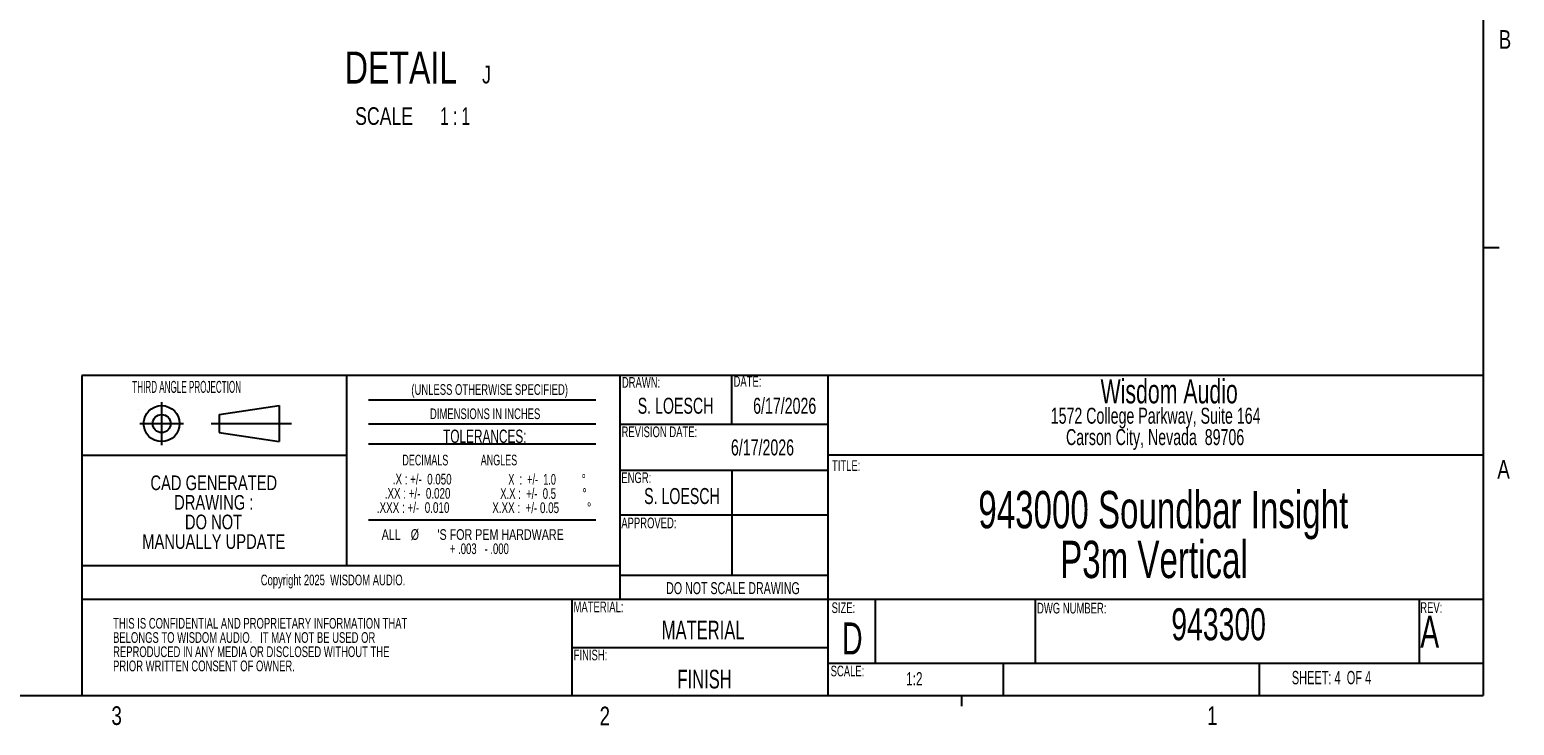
# Paper-space layout 'P3m-V' of a CAD drawing. Header units: inches. Extents: x 0.3 to 33.8, y 0.2 to 21.7.
# Tile 33 of 36: x 22.2 to 33.8, y 0.2 to 5.6. Entities that reach past the tile are written whole.
import ezdxf

# ---------------------------------------------------------------- set-up
doc = ezdxf.new("R2010")
doc.units = ezdxf.units.IN
doc.header["$MEASUREMENT"] = 0
doc.layers.add('BORDERS', color=7, linetype='Continuous')
doc.styles.add('SLDTEXTSTYLE0', font='TXT', dxfattribs={"width": 0.75})
doc.styles.add('SLDTEXTSTYLE10', font='TXT', dxfattribs={"width": 0.666667})
doc.styles.add('SLDTEXTSTYLE11', font='TXT', dxfattribs={"width": 0.65})
doc.styles.add('SLDTEXTSTYLE2', font='TXT', dxfattribs={"width": 0.503965})
doc.styles.add('SLDTEXTSTYLE3', font='TXT', dxfattribs={"width": 0.663})
doc.styles.add('SLDTEXTSTYLE4', font='TXT', dxfattribs={"width": 0.616429})
doc.styles.add('SLDTEXTSTYLE5', font='TXT', dxfattribs={"width": 0.683333})
doc.styles.add('SLDTEXTSTYLE6', font='TXT', dxfattribs={"width": 0.6875})
doc.styles.add('SLDTEXTSTYLE7', font='TXT', dxfattribs={"width": 0.691176})
doc.styles.add('SLDTEXTSTYLE8', font='TXT', dxfattribs={"width": 0.62963})
doc.styles.add('SLDTEXTSTYLE9', font='TXT', dxfattribs={"width": 0.642857})

# ---------------------------------------------------------------- blocks, each defined once
blk = doc.blocks.new('SW_NOTE_0_43')
at = {"layer": 'BORDERS', "color": 0, "attachment_point": 2, "style": 'SLDTEXTSTYLE0'}
for s, insert, char_height in [('CAD GENERATED', (0.607, 0.148), 0.11458), ('DRAWING :', (0.607, -0.005), 0.1146), ('DO NOT', (0.605, -0.158), 0.1146), ('MANUALLY UPDATE', (0.607, -0.311), 0.11458)]:
    blk.add_mtext(s, dxfattribs=dict(at, insert=insert, char_height=char_height))
blk = doc.blocks.new('SW_NOTE_0_44')
at = {"layer": 'BORDERS', "color": 0, "char_height": 0.29167, "attachment_point": 2, "style": 'SLDTEXTSTYLE3'}
for s, insert in [('943000 Soundbar Insight', (2.101, 0.376)), ('P3m Vertical', (2.028, -0.013))]:
    blk.add_mtext(s, dxfattribs=dict(at, insert=insert))
blk = doc.blocks.new('SW_NOTE_0_45')
at = {"layer": 'BORDERS', "color": 0, "char_height": 0.08333, "attachment_point": 1, "style": 'SLDTEXTSTYLE3'}
for s, insert in [('THIS IS CONFIDENTIAL AND PROPRIETARY INFORMATION THAT', (0, 0.107)), ('BELONGS TO WISDOM AUDIO.   IT MAY NOT BE USED OR', (0, -0.004)), ('REPRODUCED IN ANY MEDIA OR DISCLOSED WITHOUT THE', (0, -0.115)), ('PRIOR WRITTEN CONSENT OF OWNER.', (0, -0.226))]:
    blk.add_mtext(s, dxfattribs=dict(at, insert=insert))
blk = doc.blocks.new('SW_NOTE_0_46')
at = {"layer": 'BORDERS', "color": 0, "char_height": 0.125, "attachment_point": 2, "style": 'SLDTEXTSTYLE3'}
for s, insert in [('1572 College Parkway, Suite 164', (1.193, 0.161)), ('Carson City, Nevada  89706', (1.189, -0.006))]:
    blk.add_mtext(s, dxfattribs=dict(at, insert=insert))
blk = doc.blocks.new('SW_NOTE_0_47')
at = {"layer": 'BORDERS', "color": 0, "char_height": 0.08333, "attachment_point": 1}
for s, insert, style in [('.XX : +/-  0.020', (0.062, -0.004), 'SLDTEXTSTYLE6'), ('.X : +/-  0.050', (0.125, 0.107), 'SLDTEXTSTYLE5'), ('.XXX : +/-  0.010', (0, -0.115), 'SLDTEXTSTYLE7')]:
    blk.add_mtext(s, dxfattribs=dict(at, insert=insert, style=style))
blk = doc.blocks.new('SW_NOTE_0_48')
at = {"layer": 'BORDERS', "color": 0, "attachment_point": 1}
for s, insert, char_height, style in [('X.X :  +/-  0.5', (0.062, -0.004), 0.08333, 'SLDTEXTSTYLE10'), ('X  :  +/-  1.0', (0.125, 0.107), 0.08333, 'SLDTEXTSTYLE9'), ('%%d', (0.697, 0.107), 0.0833, 'SLDTEXTSTYLE0'), ('X.XX :  +/- 0.05', (0, -0.115), 0.08333, 'SLDTEXTSTYLE6'), ('%%d', (0.704, -0.004), 0.0833, 'SLDTEXTSTYLE0'), ('%%d', (0.74, -0.115), 0.0833, 'SLDTEXTSTYLE0')]:
    blk.add_mtext(s, dxfattribs=dict(at, insert=insert, char_height=char_height, style=style))
blk = doc.blocks.new('SW_NOTE_0_49')
at = {"layer": 'BORDERS', "color": 0, "attachment_point": 2}
for s, insert, char_height, style in [('ALL', (0.087, 0.107), 0.0833, 'SLDTEXTSTYLE0'), ('%%c', (0.272, 0.107), 0.0833, 'SLDTEXTSTYLE0'), ("'S FOR PEM HARDWARE", (0.942, 0.107), 0.08333, 'SLDTEXTSTYLE0'), ('+ .003   - .000', (0.776, -0.004), 0.08333, 'SLDTEXTSTYLE10')]:
    blk.add_mtext(s, dxfattribs=dict(at, insert=insert, char_height=char_height, style=style))
blk = doc.blocks.new('SW_NOTE_0_51')
at = {"layer": 'BORDERS', "color": 0, "attachment_point": 2}
for s, insert, char_height, style in [('DETAIL', (0.512, 0.322), 0.25, 'SLDTEXTSTYLE0'), ('J', (1.18, 0.211), 0.138, 'SLDTEXTSTYLE0'), ('SCALE', (0.38, -0.113), 0.1378, 'SLDTEXTSTYLE0'), ('1 : 1', (0.935, -0.113), 0.1378, 'SLDTEXTSTYLE11')]:
    blk.add_mtext(s, dxfattribs=dict(at, insert=insert, char_height=char_height, style=style))

psp = doc.layouts.new('P3m-V')

# ---------------------------------------------------------------- linework, layer by layer
at = {"layer": 'BORDERS', "lineweight": 25}
for p, q in [((33.52288, 21.4106), (33.52288, 0.4106)), ((33.52288, 2.9106), (22.5761, 2.9106)), ((23.64797, 2.60535), (24.11672, 2.67548)), ((24.11672, 2.67548), (24.11672, 2.39423)), ((23.64797, 2.60535), (23.64797, 2.46435)), ((23.64797, 2.46435), (24.11672, 2.39423)), ((0.52288, 0.4106), (33.52288, 0.4106))]:
    psp.add_line(p, q, dxfattribs=at)
at = {"layer": 'BORDERS'}
for p, q in [((33.52288, 3.9106), (33.64788, 3.9106)), ((26.77788, 2.9106), (26.77788, 1.1606)), ((27.65288, 2.5306), (27.65288, 2.9106)), ((28.40288, 2.9106), (28.40288, 0.40227)), ((23.19937, 2.7022), (23.19937, 2.36751)), ((24.8157, 2.72046), (26.59231, 2.72046)), ((23.02949, 2.53485), (23.36924, 2.53485)), ((23.5868, 2.53485), (24.21485, 2.53485)), ((24.8157, 2.53301), (26.59231, 2.53301)), ((26.77788, 2.5306), (28.40288, 2.5306)), ((24.8157, 2.37571), (26.59231, 2.37571)), ((28.40288, 2.2906), (33.52264, 2.2906)), ((27.65288, 2.16988), (27.65288, 1.35166)), ((24.8157, 1.78184), (26.59231, 1.78184)), ((26.77788, 1.42375), (24.64667, 1.42375)), ((26.40288, 1.1606), (22.5761, 1.1606)), ((33.52284, 1.1606), (26.40288, 1.1606)), ((26.40288, 1.1606), (26.40288, 0.4106)), ((28.77288, 1.1606), (28.77288, 0.6606)), ((30.02288, 1.1606), (30.02288, 0.6606)), ((33.02288, 1.1606), (33.02288, 0.6606)), ((26.40288, 0.78462), (28.40288, 0.78462)), ((33.52284, 0.6606), (28.40288, 0.6606)), ((29.77288, 0.6687), (29.77288, 0.41036)), ((31.77288, 0.6606), (31.77288, 0.40227)), ((29.44788, 0.4106), (29.44788, 0.3258))]:
    psp.add_line(p, q, dxfattribs=at)
at = {"layer": 'BORDERS', "color": 250, "lineweight": 25}
psp.add_line((22.5761, 2.9106), (22.5761, 0.4106), dxfattribs=at)
at = {"layer": 'BORDERS', "color": 218}
psp.add_line((24.64667, 1.42375), (24.64667, 2.9106), dxfattribs=at)
at = {"layer": 'BORDERS', "color": 250}
for p, q in [((22.5761, 2.28902), (24.64667, 2.28902)), ((26.77788, 2.16988), (28.40288, 2.16988)), ((26.77788, 1.82127), (28.40288, 1.82127)), ((24.64667, 1.42375), (22.5761, 1.42375)), ((26.77788, 1.35166), (28.40288, 1.35166))]:
    psp.add_line(p, q, dxfattribs=at)
at = {"layer": 'BORDERS', "lineweight": 25}
for radius in [0.14063, 0.0705]:
    psp.add_circle((23.19937, 2.53485), radius, dxfattribs=at)
at = {"layer": 'BORDERS', "linetype": 'Continuous', "lineweight": 18}
psp.add_arc((23.01658, 2.64287), 0.000527, 90, 270, dxfattribs=at)

# ---------------------------------------------------------------- block references
at = {"layer": 'BORDERS'}
for name, p in [('SW_NOTE_0_51', (24.55736, 5.11984)), ('SW_NOTE_0_43', (22.99965, 1.98164)), ('SW_NOTE_0_47', (24.88024, 2.03549)), ('SW_NOTE_0_48', (25.78244, 2.03405)), ('SW_NOTE_0_44', (28.92366, 1.63261)), ('SW_NOTE_0_49', (24.90565, 1.60283)), ('SW_NOTE_0_45', (22.81992, 0.90906))]:
    psp.add_blockref(name, p, dxfattribs=at)
at = {"layer": 'BORDERS', "color": 250}
psp.add_blockref('SW_NOTE_0_46', (29.77165, 2.49798), dxfattribs=at)

# ---------------------------------------------------------------- texts
at = {"layer": 'BORDERS', "color": 7, "char_height": 0.14583, "attachment_point": 1, "style": 'SLDTEXTSTYLE0'}
for s, insert in [('B', (33.64505, 5.60964)), ('A', (33.63405, 2.25112)), ('3', (22.80713, 0.32597)), ('2', (26.62088, 0.32322)), ('1', (31.36684, 0.32667))]:
    psp.add_mtext(s, dxfattribs=dict(at, insert=insert))
at = {"layer": 'BORDERS'}
for s, insert, char_height, attachment_point, style in [('DATE:', (27.667, 2.90631), 0.083333, 1, 'SLDTEXTSTYLE3'), ('THIRD ANGLE PROJECTION', (22.97016, 2.86899), 0.09375, 1, 'SLDTEXTSTYLE2'), ('DRAWN:', (26.79476, 2.89866), 0.083333, 1, 'SLDTEXTSTYLE3'), ('S. LOESCH', (27.21417, 2.73703), 0.125, 2, 'SLDTEXTSTYLE3'), ('6/17/2026', (28.06685, 2.73703), 0.125, 2, 'SLDTEXTSTYLE3'), ('TOLERANCES:', (25.724, 2.48797), 0.1041667, 2, 'SLDTEXTSTYLE3'), ('REVISION DATE:', (26.79223, 2.51229), 0.0833333, 1, 'SLDTEXTSTYLE3'), ('6/17/2026', (27.89339, 2.41139), 0.125, 2, 'SLDTEXTSTYLE3'), ('DECIMALS             ANGLES', (25.07999, 2.29179), 0.0833333, 1, 'SLDTEXTSTYLE8'), ('TITLE:', (28.43625, 2.24862), 0.083333, 1, 'SLDTEXTSTYLE3'), ('ENGR:', (26.79051, 2.15373), 0.083333, 1, 'SLDTEXTSTYLE3'), ('S. LOESCH', (27.26419, 2.03148), 0.125, 2, 'SLDTEXTSTYLE3'), ('APPROVED:', (26.79035, 1.80022), 0.083333, 1, 'SLDTEXTSTYLE3'), ('Copyright 2025  WISDOM AUDIO.', (24.53818, 1.35467), 0.0833333, 2, 'SLDTEXTSTYLE3'), ('DO NOT SCALE DRAWING', (27.66251, 1.29623), 0.09375, 2, 'SLDTEXTSTYLE3'), ('MATERIAL:', (26.41724, 1.14421), 0.083333, 1, 'SLDTEXTSTYLE3'), ('SIZE:', (28.43335, 1.13808), 0.083333, 1, 'SLDTEXTSTYLE3'), ('DWG NUMBER:', (30.03834, 1.13468), 0.0833333, 1, 'SLDTEXTSTYLE3'), ('943300', (31.45696, 1.09202), 0.25, 2, 'SLDTEXTSTYLE3'), ('REV:', (33.03202, 1.13903), 0.083333, 1, 'SLDTEXTSTYLE3'), ('MATERIAL', (27.42967, 0.99477), 0.145833, 2, 'SLDTEXTSTYLE3'), ('D', (28.59546, 0.98135), 0.25, 2, 'SLDTEXTSTYLE3'), ('A', (33.03202, 1.0331), 0.25, 1, 'SLDTEXTSTYLE3'), ('FINISH:', (26.41821, 0.76861), 0.083333, 1, 'SLDTEXTSTYLE3'), ('FINISH', (27.44104, 0.61123), 0.145833, 2, 'SLDTEXTSTYLE3'), ('SCALE:', (28.42591, 0.64347), 0.083333, 1, 'SLDTEXTSTYLE3'), ('1:2', (29.01549, 0.593), 0.104167, 1, 'SLDTEXTSTYLE3'), ('SHEET: 4  OF 4', (32.02852, 0.60232), 0.1041667, 1, 'SLDTEXTSTYLE4')]:
    psp.add_mtext(s, dxfattribs=dict(at, insert=insert, char_height=char_height, attachment_point=attachment_point, style=style))
at = {"layer": 'BORDERS', "color": 250, "attachment_point": 2, "style": 'SLDTEXTSTYLE3'}
for s, insert, char_height in [('(UNLESS OTHERWISE SPECIFIED)', (25.762, 2.84297), 0.0833333), ('Wisdom Audio', (31.0706, 2.88067), 0.1875), ('DIMENSIONS IN INCHES', (25.7266, 2.65341), 0.0833333)]:
    psp.add_mtext(s, dxfattribs=dict(at, insert=insert, char_height=char_height))

doc.saveas('drawing.dxf')
